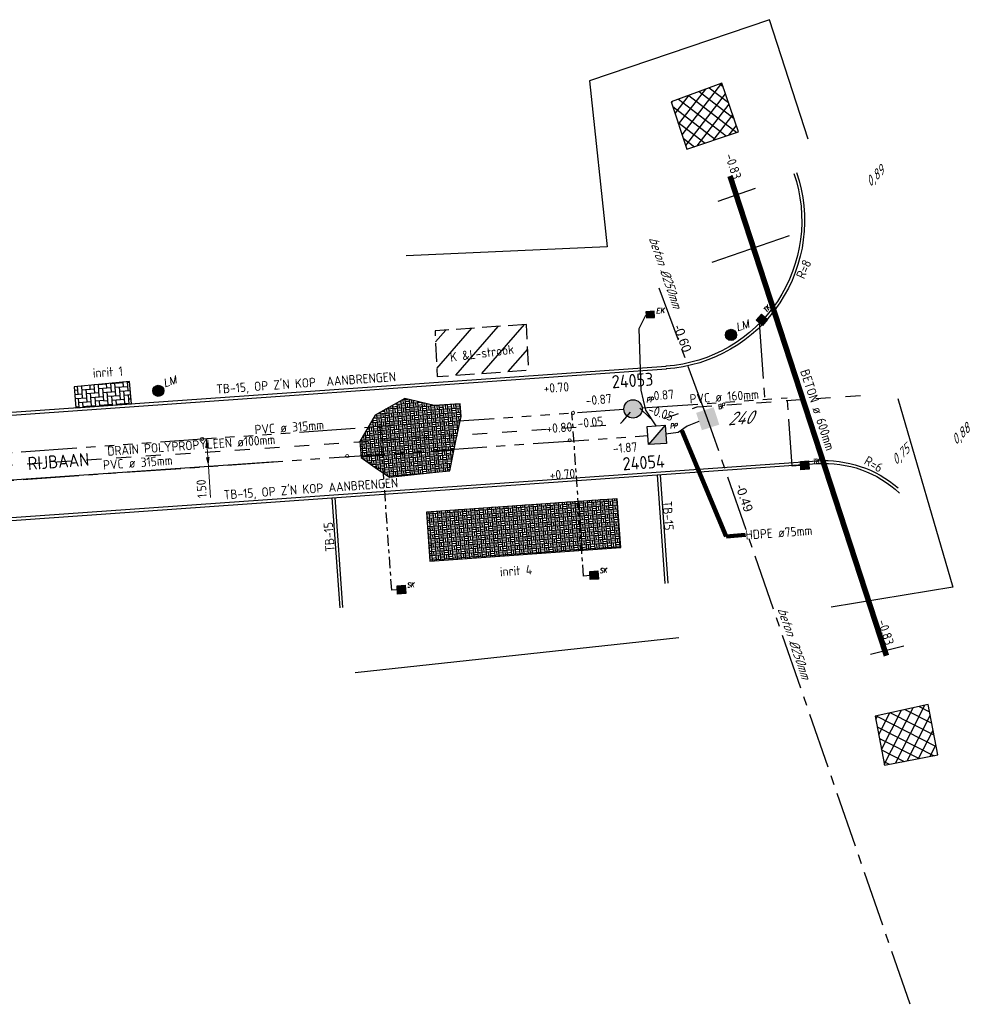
# Model space of a CAD drawing. Extents: x -410 to 7352, y -1401 to 655.
# Tile 21 of 185: x -68 to -17, y -265 to -212. Entities that reach past the tile are written whole.
import ezdxf
from ezdxf.enums import TextEntityAlignment as Align

# ---------------------------------------------------------------- set-up
doc = ezdxf.new("R2010")
doc.units = 0
doc.header["$MEASUREMENT"] = 0
for name, pattern in [('DGN Style 3', [1.4, 1, -0.4]), ('DRAIN streng', [1.6, 0.8, -0.8]), ('DRUKR streng', [4.5, 3, -0.5, 0.5, -0.5]), ('DUIKER streng', [7, 3, -1, 3]), ('DWA streng', [5.5, 3, -0.5, 0.5, -0.5, 0.5, -0.5]), ('GEMENGD streng', [4.5, 3, -0.5, 0.5, -0.5]), ('VRWA kolkafvoer', [1.2, 0.6, -0.2, 0.2, -0.2]), ('VRWA streng', [7.5, 3, -0.5, 0.5, -0.5, 0.5, -0.5, 0.5, -0.5, 0.5, -0.5])]:
    doc.linetypes.add(name, pattern=pattern)
for name, color, linetype in [('ALG werkgrens', 7, 'Continuous'), ('DWARS arcering ontgraven', 7, 'Continuous'), ('GRONDWERK aanbr insteek talud', 7, 'Continuous'), ('NUTS aanbr elektra laagspanning', 23, 'ls kabel'), ('NUTS aanbr MEUBILAIR', 1, 'Continuous'), ('NUTS aanbr tekst', 7, 'Continuous'), ('NUTS aanbr trace', 7, 'DGN Style 3'), ('RIO aanbr ALG inlaat', 7, 'Continuous'), ('RIO aanbr ALG kolken en draingoten', 7, 'Continuous'), ('RIO aanbr ALG maatvoering', 7, 'Continuous'), ('RIO aanbr DRAIN streng', 5, 'DRAIN streng'), ('RIO aanbr DRUKRIOOL putten', 116, 'Continuous'), ('RIO aanbr DRUKRIOOL streng', 116, 'DRUKR streng'), ('RIO aanbr DUIKER BOB', 7, 'Continuous'), ('RIO aanbr DUIKER streng', 7, 'DUIKER streng'), ('RIO aanbr DUIKER strenggegevens', 7, 'Continuous'), ('RIO aanbr DWA BOB en stroomrichting', 30, 'Continuous'), ('RIO aanbr DWA putnummer', 30, 'Continuous'), ('RIO aanbr DWA streng', 30, 'DWA streng'), ('RIO aanbr DWA strenggegevens', 30, 'Continuous'), ('RIO aanbr VRWA BOB en stroomrichting', 4, 'Continuous'), ('RIO aanbr VRWA kolkafvoer', 4, 'VRWA kolkafvoer'), ('RIO aanbr VRWA putnummer', 4, 'Continuous'), ('RIO aanbr VRWA putten en uitstroombakken', 4, 'Continuous'), ('RIO aanbr VRWA streng', 4, 'VRWA streng'), ('RIO aanbr VRWA strenggegevens', 4, 'Continuous'), ('RIO best DUIKER BOB', 7, 'Continuous'), ('RIO best GEMENGD putnummer', 7, 'Continuous'), ('RIO best GEMENGD putten', 253, 'Continuous'), ('RIO best GEMENGD streng', 253, 'GEMENGD streng'), ('RIO best GEMENGD strenggegevens', 7, 'Continuous'), ('VERH aanbr arcering', 252, 'Continuous'), ('VERH aanbr maatvoering', 7, 'Continuous'), ('VERH aanbr tekst hoogtemaat', 5, 'Continuous'), ('VERH aanbr tekst kantopsluiting', 5, 'Continuous'), ('VERH aanbr tekst overig', 7, 'Continuous'), ('VERH aanbr trottoirband', 2, 'Continuous'), ('VERH best tekst hoogtemaat', 7, 'Continuous'), ('WATERG aanbr beschoeiing', 2, 'Continuous')]:
    doc.layers.add(name, color=color, linetype=linetype)
doc.layers.add('ALG_viewport', color=7, linetype='Continuous', plot=False)
doc.layers.add('VERH aanbr arcering lijnen', color=3, linetype='Continuous', plot=False)
doc.styles.add('Ingemeten hoogte 2 mm (SCHUIN)', font='isocp.shx', dxfattribs={"oblique": 30, "height": 0.0025})
doc.styles.add('nuts tekst K+L trace bij arcering', font='isocp.shx', dxfattribs={"height": 0.0025})
doc.styles.add('rio bestaand BOB 2 mm (SCHUIN) ', font='txt.shx', dxfattribs={"oblique": 30, "height": 0.0025})
doc.styles.add('rio bestaand putnummer 3.5 mm (SCHUIN)', font='isocp.shx', dxfattribs={"oblique": 30, "height": 0.0035})
doc.styles.add('rio bestaand tekst strenggegevens 2 mm (SCHUIN) ', font='isocp.shx', dxfattribs={"oblique": 30, "height": 0.0025})
doc.styles.add('rio BOB 2 mm', font='isocp.shx', dxfattribs={"height": 0.0025})
doc.styles.add('rio putnummer 3.5 mm', font='isocp.shx', dxfattribs={"height": 0.0035})
doc.styles.add('rio tekst overig 2 mm', font='isocp.shx', dxfattribs={"height": 0.0025})
doc.styles.add('rio tekst strenggegevens 2 mm', font='isocp.shx', dxfattribs={"height": 0.0025})
doc.styles.add('Style-ENGINEERING', font='txt.shx')
doc.styles.add('Style-ENGINEERING I 0.20944', font='txt.shx', dxfattribs={"oblique": 12})
doc.styles.add('Style-INTL_ISO', font='isocp.shx')
doc.styles.add('verh best hoogtemaat 2 mm (SCHUIN)', font='isocp.shx', dxfattribs={"oblique": 30, "height": 0.0025})
doc.styles.add('verh hoogtemaat 2 mm', font='isocp.shx', dxfattribs={"height": 0.0025})
doc.styles.add('verh kantopsluiting 2 mm', font='isocp.shx', dxfattribs={"height": 0.0025})
doc.styles.add('verh tekst overig 3 mm', font='isocp.shx', dxfattribs={"height": 0.0035})
doc.linetypes.add('ls kabel', pattern='A,4,-0.5,["ls",Style-ENGINEERING,S=0.4,R=0,X=-0.166663,Y=-0.2],-0.5', length=5)
doc.dimstyles.new('maatvoering', dxfattribs={"dimscale": 200, "dimtxt": 0.0025, "dimasz": 0.0025, "dimexe": 0.00125, "dimexo": 0.00125, "dimgap": 0.001, "dimtad": 1, "dimjust": 1, "dimzin": 3, "dimdsep": 46, "dimtxsty": 'Style-INTL_ISO', "dimcen": 0.09, "dimse1": 1, "dimse2": 1, "dimclrd": 7, "dimclre": 7, "dimclrt": 256, "dimadec": 4, "dimazin": 3, "dimtfac": 1, "dimtmove": 1, "dimatfit": 3, "dimfxl": 1, "dimfrac": 2, "dimtzin": 3, "dimlwd": 0, "dimlwe": 0, "dimarcsym": 0})

# ---------------------------------------------------------------- blocks, each defined once
blk = doc.blocks.new('POLYESTERPUT_1')
at = {"layer": 'RIO aanbr VRWA putten en uitstroombakken'}
blk.add_hatch(color=256, dxfattribs=at).paths.add_polyline_path([(-0.493, 0.001, 1), (0.493, -0.001, 1)])
blk.add_circle((0, 0), 0.493, dxfattribs=at)
at = {"layer": 'RIO aanbr VRWA putten en uitstroombakken', "style": 'Style-ENGINEERING I 0.20944', "oblique": 12, "width": 0.88}
blk.add_text('PP', height=0.25, rotation=359.8963, dxfattribs=at).set_placement((0.737, 0.298))
blk = doc.blocks.new('*D130')
at = {"layer": 'Defpoints', "transparency": 16777216}
for p in [(73927.307, 444998.219), (73926.86, 444996.684), (73927.412, 444996.723), (73926.941, 444995.531)]:
    blk.add_point(p, dxfattribs=at)
at = {"layer": 'RIO aanbr ALG maatvoering', "color": 7, "linetype": 'Continuous', "lineweight": 0, "transparency": 16777216}
for p, q in [((73926.86, 444996.684), (73926.754, 444998.18)), ((73926.977, 444995.02), (73926.86, 444996.684))]:
    blk.add_line(p, q, dxfattribs=at)
at = {"layer": 'RIO aanbr ALG maatvoering', "lineweight": 0, "transparency": 16777216, "extrusion": (0, 0, -1)}
blk.add_solid([(-73926.69, 444997.674), (-73926.754, 444998.18), (-73926.889, 444997.688)], dxfattribs=at)
at = {"layer": 'RIO aanbr ALG maatvoering', "lineweight": 0, "transparency": 16777216}
blk.add_solid([(73926.924, 444997.19), (73926.86, 444996.684), (73926.725, 444997.176)], dxfattribs=at)
at = {"layer": 'RIO aanbr ALG maatvoering', "linetype": 'Continuous', "transparency": 16777216, "style": 'Style-INTL_ISO'}
blk.add_text('1.50', height=0.5, rotation=94.0282, dxfattribs=at).set_placement((73926.528, 444994.989), align=Align.MIDDLE_LEFT)
blk = doc.blocks.new('LICHTMAST AANBR')
at = {"layer": 'NUTS aanbr MEUBILAIR'}
blk.add_hatch(color=256, dxfattribs=at).paths.add_polyline_path([(-0.3, 0, 1), (0.3, 0, 1)])
blk.add_circle((0, 0), 0.3, dxfattribs=at)
at = {"layer": 'NUTS aanbr MEUBILAIR', "style": 'Style-ENGINEERING I 0.20944', "oblique": 12}
blk.add_text('LM', height=0.4125, rotation=359.8963, dxfattribs=at).set_placement((0.388, 0.081))
blk = doc.blocks.new('STRAATKOLK')
at = {"layer": 'RIO aanbr ALG kolken en draingoten'}
for p, q in [((-0.22, 0.22), (0.22, 0.219)), ((-0.22, -0.22), (-0.22, 0.22)), ((0.22, 0.219), (0.22, -0.219)), ((0.22, -0.219), (-0.22, -0.22))]:
    blk.add_line(p, q, dxfattribs=at)
at = {"layer": 'RIO aanbr ALG kolken en draingoten', "extrusion": (0, 0, -1)}
blk.add_solid([(0.22, 0.22), (0.22, -0.22), (-0.22, 0.219), (-0.22, -0.219)], dxfattribs=at)
at = {"layer": 'RIO aanbr ALG kolken en draingoten', "style": 'Style-ENGINEERING I 0.20944', "oblique": 12, "width": 0.88}
blk.add_text('SK', height=0.25, rotation=359.9556, dxfattribs=at).set_placement((0.32, 0.092))
blk = doc.blocks.new('BETONPUT VIERKANT_1')
at = {"layer": 'RIO best GEMENGD putten'}
blk.add_solid([(-0.488, -0.488), (0.497, -0.49), (-0.491, 0.496), (0.497, 0.496)], dxfattribs=at)
at = {"layer": 'RIO best GEMENGD putten', "style": 'Style-ENGINEERING I 0.20944', "oblique": 12, "width": 0.88}
blk.add_text('BP', height=0.25, rotation=359.8963, dxfattribs=at).set_placement((0.712, 0.294))
blk = doc.blocks.new('INLAAT')
at = {"color": 0, "linetype": 'ByBlock', "lineweight": -2}
blk.add_circle((0, 0), 0.0838, dxfattribs=at)
blk = doc.blocks.new('POMPPUT')
for p, q in [((-0.493, 0.495), (0.493, 0.491)), ((-0.493, -0.491), (-0.493, 0.495)), ((0.493, 0.491), (-0.493, -0.491)), ((0.493, 0.491), (0.491, -0.493)), ((0.491, -0.493), (-0.493, -0.491))]:
    blk.add_line(p, q)
at = {"extrusion": (0, 0, -1)}
blk.add_solid([(-0.493, 0.491), (0.493, -0.491), (-0.491, -0.493)], dxfattribs=at)
at = {"style": 'Style-ENGINEERING I 0.20944', "oblique": 12, "width": 0.88}
blk.add_text('PP', height=0.25, rotation=359.8963, dxfattribs=at).set_placement((0.738, 0.296))
blk = doc.blocks.new('ELEKTRA KAST AANBR')
at = {"layer": 'NUTS aanbr MEUBILAIR'}
for p, q in [((-0.199, -0.164), (-0.198, 0.166)), ((-0.176, -0.164), (-0.177, 0.165)), ((-0.155, -0.165), (-0.155, 0.166)), ((-0.132, -0.165), (-0.133, 0.166)), ((-0.11, -0.164), (-0.11, 0.165)), ((-0.089, -0.165), (-0.089, 0.165)), ((-0.067, -0.165), (-0.067, 0.166)), ((-0.044, -0.164), (-0.043, 0.166)), ((-0.023, -0.165), (-0.022, 0.167)), ((-0.001, -0.164), (0, 0.165)), ((0.022, -0.165), (0.022, 0.166)), ((0.043, -0.164), (0.044, 0.166)), ((0.065, -0.165), (0.065, 0.166)), ((0.088, -0.165), (0.087, 0.166)), ((0.11, -0.165), (0.109, 0.166)), ((0.131, -0.165), (0.131, 0.165)), ((0.153, -0.164), (0.155, 0.165)), ((0.176, -0.165), (0.176, 0.165)), ((0.198, -0.164), (0.198, 0.166))]:
    blk.add_line(p, q, dxfattribs=at)
at = {"layer": 'NUTS aanbr MEUBILAIR', "flags": 128}
blk.add_lwpolyline([(0.22, 0.164), (-0.22, 0.166), (-0.22, -0.165), (0.22, -0.165)], close=True, dxfattribs=at)
at = {"layer": 'NUTS aanbr MEUBILAIR', "style": 'Style-ENGINEERING I 0.20944', "oblique": 12}
blk.add_text('EK', height=0.275, rotation=359.8963, dxfattribs=at).set_placement((0.318, 0.04))
blk = doc.blocks.new('TROTTOIRKOLK')
at = {"layer": 'RIO aanbr ALG kolken en draingoten'}
for p, q in [((-0.22, 0.22), (0.219, 0.221)), ((-0.219, -0.22), (-0.22, 0.22)), ((0.219, 0.221), (0.219, -0.22)), ((0.219, -0.22), (-0.219, -0.22))]:
    blk.add_line(p, q, dxfattribs=at)
blk.add_solid([(-0.22, 0.22), (-0.219, -0.22), (0.219, 0.221), (0.219, -0.22)], dxfattribs=at)
at = {"layer": 'RIO aanbr ALG kolken en draingoten', "style": 'Style-ENGINEERING I 0.20944', "oblique": 12, "width": 0.88}
blk.add_text('TK', height=0.25, rotation=359.9556, dxfattribs=at).set_placement((0.457, 0.056))
blk = doc.blocks.new('A$C1E1F0ED6')
at = {"layer": 'DWARS arcering ontgraven'}
h = blk.add_hatch(dxfattribs=at)
h.set_pattern_fill('_USER', color=256, style=0)
h.set_pattern_definition([(142.386, (252.28426, 26.0681), (-0.30517, -0.39607), [])])
h.paths.add_polyline_path([(249.532, 28.03), (250.382, 25.482), (253.158, 26.421), (252.258, 29.043)])
h = blk.add_hatch(dxfattribs=at)
h.set_pattern_fill('_USER', color=256, style=0)
h.set_pattern_definition([(52.386, (252.26206, 26.0852), (-0.39607, 0.30517), [])])
h.paths.add_polyline_path([(249.532, 28.03), (250.382, 25.482), (253.158, 26.421), (252.258, 29.043)])
at = {"layer": 'NUTS aanbr trace'}
h = blk.add_hatch(dxfattribs=at)
h.set_pattern_fill('_USER', color=256, style=0)
h.set_pattern_definition([(49.0282, (343.1477, 41.6679), (-0.755033, 0.655687), [])])
h.paths.add_polyline_path([(241.752, 16.062), (236.828, 15.716), (236.948, 13.258), (241.872, 13.605)])
at = {"layer": 'RIO aanbr DUIKER BOB'}
h = blk.add_hatch(dxfattribs=at)
h.set_pattern_fill('_USER', color=256, style=0)
h.set_pattern_definition([(333.06, (262.68505, -7.27487), (0.226525, 0.44574), []), (243.06, (262.68505, -7.27487), (0.44574, -0.226525), [])])
h.paths.add_polyline_path([(260.508, -5.01), (261.001, -7.65), (263.88, -7.099), (263.348, -4.38)])
at = {"layer": 'VERH aanbr arcering'}
h = blk.add_hatch(dxfattribs=at)
h.set_pattern_fill('ELLEBOOG', color=256, style=0)
h.set_pattern_definition([(184.03, (222.0664, 12.8223), (-2.879, 2.504), [0.676, -2.02]), (94.03, (221.841, 12.8064), (-2.4997, -2.8827), [0.675, -2.025]), (184.03, (222.0032, 13.72), (-2.879, 2.504), [0.675, -2.021]), (184.03, (221.94, 14.6178), (-2.879, 2.504), [0.676, -2.02]), (184.03, (221.1686, 12.759), (-2.879, 2.504), [0.676, -2.02]), (184.03, (221.1054, 13.6569), (-2.879, 2.504), [0.676, -2.02]), (184.03, (221.0422, 14.5546), (-2.879, 2.504), [0.676, -2.02]), (184.03, (220.2708, 12.696), (-2.879, 2.504), [0.676, -2.02]), (184.03, (220.2066, 13.5936), (-2.879, 2.504), [0.675, -2.021]), (184.03, (220.1445, 14.4904), (-2.879, 2.504), [0.676, -2.02]), (94.03, (221.7777, 13.7042), (-2.4997, -2.8827), [0.675, -2.025]), (94.03, (221.7145, 14.602), (-2.4997, -2.8827), [0.675, -2.025]), (94.03, (220.9432, 12.7432), (-2.4997, -2.8827), [0.675, -2.025]), (94.03, (220.88, 13.64), (-2.4997, -2.8827), [0.676, -2.024]), (94.03, (220.8168, 14.5388), (-2.4997, -2.8827), [0.675, -2.025]), (94.03, (220.0454, 12.68), (-2.4997, -2.8827), [0.675, -2.025]), (94.03, (219.9832, 13.5778), (-2.4997, -2.8827), [0.675, -2.025]), (94.03, (219.919, 14.4756), (-2.4997, -2.8827), [0.675, -2.025]), (184.03, (221.8251, 13.0309), (-2.879, 2.504), [0.674, -2.022]), (184.03, (221.587, 13.2396), (-2.879, 2.504), [0.677, -2.019]), (184.03, (221.3447, 13.4481), (-2.879, 2.504), [0.674, -2.022]), (94.03, (221.6017, 13.015), (-2.4997, -2.8827), [0.675, -2.025]), (94.03, (221.3605, 13.2237), (-2.4997, -2.8827), [0.675, -2.025]), (94.03, (221.1202, 13.4323), (-2.4997, -2.8827), [0.675, -2.025]), (184.03, (221.762, 13.9286), (-2.879, 2.504), [0.674, -2.022]), (184.03, (221.6987, 14.8264), (-2.879, 2.504), [0.674, -2.022]), (184.03, (220.9274, 12.9677), (-2.879, 2.504), [0.674, -2.022]), (184.03, (220.8642, 13.8654), (-2.879, 2.504), [0.674, -2.022]), (184.03, (220.801, 14.7622), (-2.879, 2.504), [0.675, -2.021]), (184.03, (220.0296, 12.9044), (-2.879, 2.504), [0.67, -2.026]), (189.2294, (219.9663, 13.80322), (-26.7038, -4.586797), [0.67, -29.10865]), (184.03, (219.9042, 14.7), (-2.879, 2.504), [0.671, -2.025]), (184.03, (221.5227, 14.1374), (-2.879, 2.504), [0.676, -2.02]), (184.03, (221.4595, 15.035), (-2.879, 2.504), [0.677, -2.019]), (184.03, (220.688, 13.1764), (-2.879, 2.504), [0.676, -2.02]), (184.03, (220.625, 14.0741), (-2.879, 2.504), [0.676, -2.02]), (184.03, (220.5617, 14.972), (-2.879, 2.504), [0.676, -2.02]), (184.03, (219.7903, 13.1132), (-2.879, 2.504), [0.446, -2.25]), (184.03, (219.727, 14.011), (-2.879, 2.504), [0.446, -2.25]), (184.03, (219.664, 14.9087), (-2.879, 2.504), [0.446, -2.25]), (184.03, (221.2814, 14.346), (-2.879, 2.504), [0.674, -2.022]), (184.03, (221.2182, 15.2437), (-2.879, 2.504), [0.674, -2.022]), (184.03, (220.447, 13.385), (-2.879, 2.504), [0.674, -2.022]), (184.03, (220.3837, 14.2827), (-2.879, 2.504), [0.674, -2.022]), (184.03, (220.3205, 15.1805), (-2.879, 2.504), [0.674, -2.022]), (184.03, (219.549, 13.3217), (-2.879, 2.504), [0.22, -2.476]), (184.03, (219.486, 14.2195), (-2.879, 2.504), [0.22, -2.476]), (184.03, (219.4227, 15.1173), (-2.879, 2.504), [0.22, -2.476]), (94.03, (221.5385, 13.913), (-2.4997, -2.8827), [0.675, -2.025]), (94.03, (221.4752, 14.8117), (-2.4997, -2.8827), [0.673, -2.027]), (94.03, (220.704, 12.952), (-2.4997, -2.8827), [0.675, -2.025]), (94.03, (220.6407, 13.8497), (-2.4997, -2.8827), [0.675, -2.025]), (94.03, (220.5775, 14.7475), (-2.4997, -2.8827), [0.674, -2.026]), (94.03, (219.8061, 12.8887), (-2.4997, -2.8827), [0.675, -2.025]), (94.03, (219.743, 13.7865), (-2.4997, -2.8827), [0.675, -2.025]), (94.03, (219.6797, 14.6843), (-2.4997, -2.8827), [0.674, -2.026]), (94.03, (221.2972, 14.1215), (-2.4997, -2.8827), [0.675, -2.025]), (94.03, (221.234, 15.0193), (-2.4997, -2.8827), [0.449, -2.251]), (94.03, (220.4627, 13.1605), (-2.4997, -2.8827), [0.675, -2.025]), (94.03, (220.3995, 14.0583), (-2.4997, -2.8827), [0.675, -2.025]), (94.03, (220.3363, 14.956), (-2.4997, -2.8827), [0.449, -2.251]), (94.03, (219.565, 13.0973), (-2.4997, -2.8827), [0.675, -2.025]), (94.03, (219.5017, 13.995), (-2.4997, -2.8827), [0.675, -2.025]), (94.03, (219.4385, 14.8928), (-2.4997, -2.8827), [0.449, -2.251]), (94.03, (221.058, 14.3302), (-2.4997, -2.8827), [0.675, -2.025]), (94.03, (220.9948, 15.228), (-2.4997, -2.8827), [0.224, -2.476]), (94.03, (220.2235, 13.3682), (-2.4997, -2.8827), [0.676, -2.024]), (94.03, (220.1602, 14.267), (-2.4997, -2.8827), [0.675, -2.025]), (94.03, (220.097, 15.1648), (-2.4997, -2.8827), [0.225, -2.475]), (94.03, (221.1686, 12.759), (-2.4997, -2.8827), [0.45, -2.25]), (94.03, (221.392, 12.7748), (-2.4997, -2.8827), [0.225, -2.475]), (94.03, (220.4943, 12.7116), (-2.4997, -2.8827), [0.225, -2.475]), (94.03, (220.2708, 12.696), (-2.4997, -2.8827), [0.45, -2.25]), (94.03, (219.5965, 12.6484), (-2.4997, -2.8827), [0.225, -2.475]), (184.03, (222.0348, 13.2712), (-2.879, 2.504), [0.226, -2.47]), (184.03, (222.019, 13.4956), (-2.879, 2.504), [0.45, -2.246]), (184.03, (221.9716, 14.169), (-2.879, 2.504), [0.226, -2.47]), (184.03, (221.9558, 14.3934), (-2.879, 2.504), [0.449, -2.247]), (184.03, (221.9084, 15.0667), (-2.879, 2.504), [0.226, -2.47]), (184.027, (221.8926, 15.2912), (-2.879, 2.504), [0.45, -2.246]), (94.03, (222.0664, 12.8223), (-2.4997, -2.8827), [0.45, -2.25]), (94.03, (222.019, 13.4956), (-2.4997, -2.8827), [0.675, -2.025]), (94.03, (221.9558, 14.3934), (-2.4997, -2.8827), [0.675, -2.025]), (94.027, (221.8926, 15.2912), (-2.4997, -2.8827), [0.224, -2.476])])
h.paths.add_polyline_path([(217.424, 12.7), (217.513, 11.578), (220.504, 11.788), (220.398, 12.99)])
h = blk.add_hatch(dxfattribs=at)
h.set_pattern_fill('BLOKVR', color=256, style=0)
h.set_pattern_definition([(184.028, (234.9184, 6.1034), (-1.4415, 1.25183), [1.3485, -0.0015]), (94.028, (234.9184, 6.1034), (-1.25183, -1.4415), []), (184.028, (234.9026, 6.3278), (-1.4415, 1.25183), [1.3485, -0.0015]), (184.028, (234.8868, 6.5523), (-1.4415, 1.25183), [1.3485, -0.0015]), (184.028, (234.871, 6.7767), (-1.4415, 1.25183), [1.344, -0.006]), (184.028, (234.8552, 7.0012), (-1.4415, 1.25183), [1.3485, -0.0015]), (184.028, (234.8394, 7.2256), (-1.4415, 1.25183), [1.348, -0.002]), (94.028, (234.694, 6.0876), (-1.25183, -1.4415), [1.346, -0.004]), (94.028, (234.4695, 6.0718), (-1.25183, -1.4415), []), (94.028, (234.245, 6.056), (-1.25183, -1.4415), []), (94.028, (234.0206, 6.0402), (-1.25183, -1.4415), []), (94.028, (233.7962, 6.0244), (-1.25183, -1.4415), []), (94.028, (234.8062, 6.0955), (-1.25183, -1.4415), [0.225, -1.125]), (184.028, (234.6861, 6.1993), (-1.4415, 1.25183), [0.2255, -1.1245]), (94.028, (234.7745, 6.5444), (-1.25183, -1.4415), [0.225, -1.125]), (94.028, (234.7434, 6.9933), (-1.25183, -1.4415), [0.225, -1.125]), (94.028, (234.3573, 6.0639), (-1.25183, -1.4415), [0.225, -1.125]), (94.028, (234.3257, 6.5128), (-1.25183, -1.4415), [0.225, -1.125]), (94.028, (234.294, 6.9617), (-1.25183, -1.4415), [0.225, -1.125]), (94.028, (233.9084, 6.0323), (-1.25183, -1.4415), [0.225, -1.125]), (94.028, (233.8768, 6.4812), (-1.25183, -1.4415), [0.225, -1.125]), (94.028, (233.8452, 6.93), (-1.25183, -1.4415), [0.225, -1.125]), (189.2227, (234.65446, 6.6482), (-1.346665, -0.094835), [0.225, -14.68624]), (184.028, (234.6228, 7.0971), (-1.4415, 1.25183), [0.225, -1.125]), (184.028, (234.2372, 6.1677), (-1.4415, 1.25183), [0.2245, -1.1255]), (184.028, (234.2056, 6.6166), (-1.4415, 1.25183), [0.225, -1.125]), (184.028, (234.174, 7.0655), (-1.4415, 1.25183), [0.225, -1.125]), (184.028, (233.7883, 6.1356), (-1.4415, 1.25183), [0.225, -1.125]), (184.028, (233.7567, 6.585), (-1.4415, 1.25183), [0.225, -1.125]), (184.028, (233.7251, 7.0339), (-1.4415, 1.25183), [0.225, -1.125]), (94.028, (234.566, 6.3036), (-1.25183, -1.4415), [0.2255, -1.1245]), (184.028, (234.8947, 6.4396), (-1.4415, 1.25183), [0.225, -1.125]), (184.028, (234.8631, 6.8884), (-1.4415, 1.25183), [0.225, -1.125]), (184.028, (234.8315, 7.3373), (-1.4415, 1.25183), [0.225, -1.125]), (184.028, (234.4458, 6.408), (-1.4415, 1.25183), [0.225, -1.125]), (184.028, (234.4137, 6.8568), (-1.4415, 1.25183), [0.2245, -1.1255]), (184.028, (234.3826, 7.3052), (-1.4415, 1.25183), [0.225, -1.125]), (184.028, (233.997, 6.3763), (-1.4415, 1.25183), [0.225, -1.125]), (184.028, (233.9653, 6.8252), (-1.4415, 1.25183), [0.2255, -1.1245]), (184.028, (233.9337, 7.2741), (-1.4415, 1.25183), [0.225, -1.125]), (94.028, (234.5343, 6.753), (-1.25183, -1.4415), [0.2245, -1.1255]), (94.028, (234.5027, 7.2019), (-1.25183, -1.4415), [0.225, -1.125]), (94.028, (234.117, 6.2725), (-1.25183, -1.4415), [0.225, -1.125]), (94.028, (234.0854, 6.7214), (-1.25183, -1.4415), [0.225, -1.125]), (94.028, (234.0538, 7.1703), (-1.25183, -1.4415), [0.225, -1.125]), (94.028, (233.6681, 6.2409), (-1.25183, -1.4415), [0.225, -1.125]), (94.028, (233.6365, 6.6898), (-1.25183, -1.4415), [0.225, -1.125]), (94.028, (233.6049, 7.1387), (-1.25183, -1.4415), [0.225, -1.125])])
h.paths.add_polyline_path([(237.03, 8.124), (237.621, 8.187), (237.973, 9.888), (238.226, 11.111), (238.178, 11.794), (236.779, 11.696), (235.2, 12.07), (233.613, 11.182), (232.791, 9.766), (232.853, 8.897), (233.617, 8.369), (234.382, 7.84)])
h = blk.add_hatch(dxfattribs=at)
h.set_pattern_fill('BLOKVR', color=256, style=0)
h.set_pattern_definition([(184.028, (239.2434, 4.8919), (-1.4415, 1.25183), [1.3485, -0.0015]), (94.028, (239.2434, 4.8919), (-1.25183, -1.4415), []), (184.028, (239.2276, 5.1164), (-1.4415, 1.25183), [1.3485, -0.0015]), (184.028, (239.2118, 5.3408), (-1.4415, 1.25183), [1.3485, -0.0015]), (184.028, (239.196, 5.5653), (-1.4415, 1.25183), [1.344, -0.006]), (184.028, (239.1802, 5.7897), (-1.4415, 1.25183), [1.3485, -0.0015]), (184.028, (239.1644, 6.0141), (-1.4415, 1.25183), [1.348, -0.002]), (94.028, (239.019, 4.8761), (-1.25183, -1.4415), [1.346, -0.004]), (94.028, (238.7945, 4.8603), (-1.25183, -1.4415), []), (94.028, (238.5701, 4.8445), (-1.25183, -1.4415), []), (94.028, (238.3456, 4.8287), (-1.25183, -1.4415), []), (94.028, (238.1212, 4.8129), (-1.25183, -1.4415), []), (94.028, (239.1312, 4.884), (-1.25183, -1.4415), [0.225, -1.125]), (184.028, (239.0111, 4.9878), (-1.4415, 1.25183), [0.2255, -1.1245]), (94.028, (239.0996, 5.3329), (-1.25183, -1.4415), [0.225, -1.125]), (94.028, (239.0685, 5.7818), (-1.25183, -1.4415), [0.225, -1.125]), (94.028, (238.6823, 4.8524), (-1.25183, -1.4415), [0.225, -1.125]), (94.028, (238.6507, 5.3013), (-1.25183, -1.4415), [0.225, -1.125]), (94.028, (238.6191, 5.7502), (-1.25183, -1.4415), [0.225, -1.125]), (94.028, (238.2334, 4.8208), (-1.25183, -1.4415), [0.225, -1.125]), (94.028, (238.2018, 5.2697), (-1.25183, -1.4415), [0.225, -1.125]), (94.028, (238.1702, 5.7186), (-1.25183, -1.4415), [0.225, -1.125]), (189.2227, (238.97949, 5.43673), (-1.3466649, -0.094835), [0.225, -14.68624]), (184.028, (238.9479, 5.8856), (-1.4415, 1.25183), [0.225, -1.125]), (184.028, (238.5622, 4.9562), (-1.4415, 1.25183), [0.2245, -1.1255]), (184.028, (238.5306, 5.4051), (-1.4415, 1.25183), [0.225, -1.125]), (184.028, (238.499, 5.854), (-1.4415, 1.25183), [0.225, -1.125]), (184.028, (238.1134, 4.9241), (-1.4415, 1.25183), [0.225, -1.125]), (184.028, (238.0817, 5.3735), (-1.4415, 1.25183), [0.225, -1.125]), (184.028, (238.0501, 5.8224), (-1.4415, 1.25183), [0.225, -1.125]), (94.028, (238.891, 5.0922), (-1.25183, -1.4415), [0.2255, -1.1245]), (184.028, (239.2197, 5.2281), (-1.4415, 1.25183), [0.225, -1.125]), (184.028, (239.1881, 5.677), (-1.4415, 1.25183), [0.225, -1.125]), (184.028, (239.1565, 6.1259), (-1.4415, 1.25183), [0.225, -1.125]), (184.028, (238.7709, 5.1965), (-1.4415, 1.25183), [0.225, -1.125]), (184.028, (238.7387, 5.6453), (-1.4415, 1.25183), [0.2245, -1.1255]), (184.028, (238.7077, 6.0938), (-1.4415, 1.25183), [0.225, -1.125]), (184.028, (238.322, 5.1649), (-1.4415, 1.25183), [0.225, -1.125]), (184.028, (238.2904, 5.6138), (-1.4415, 1.25183), [0.2255, -1.1245]), (184.028, (238.2587, 6.0626), (-1.4415, 1.25183), [0.225, -1.125]), (94.028, (238.8593, 5.5415), (-1.25183, -1.4415), [0.2245, -1.1255]), (94.028, (238.8277, 5.9904), (-1.25183, -1.4415), [0.225, -1.125]), (94.028, (238.442, 5.061), (-1.25183, -1.4415), [0.225, -1.125]), (94.028, (238.4104, 5.51), (-1.25183, -1.4415), [0.225, -1.125]), (94.028, (238.3788, 5.9588), (-1.25183, -1.4415), [0.225, -1.125]), (94.028, (237.9932, 5.0294), (-1.25183, -1.4415), [0.225, -1.125]), (94.028, (237.9616, 5.4783), (-1.25183, -1.4415), [0.225, -1.125]), (94.028, (237.93, 5.9272), (-1.25183, -1.4415), [0.225, -1.125])])
h.paths.add_polyline_path([(246.634, 6.685), (236.371, 5.962), (236.556, 3.334), (246.819, 4.056)])
at = {"layer": 'ALG werkgrens', "ltscale": 0.2}
blk.add_line((232.535, -2.665), (249.936, -0.784), dxfattribs=at)
at = {"layer": 'ALG werkgrens', "ltscale": 0.2, "flags": 128}
for points in [[(256.893, 26.031), (254.817, 32.453), (245.145, 29.161), (246.085, 20.226), (235.268, 19.755)], [(261.731, 12.072), (264.687, 1.925), (258.131, 0.847)]]:
    blk.add_lwpolyline(points, dxfattribs=at)
at = {"layer": 'GRONDWERK aanbr insteek talud'}
blk.add_line((255.886, 20.827), (251.717, 19.389), dxfattribs=at)
at = {"layer": 'GRONDWERK aanbr insteek talud', "flags": 128}
for points in [[(253.158, 26.421), (252.258, 29.043), (249.532, 28.03), (250.382, 25.482)], [(263.88, -7.099), (263.348, -4.38), (260.508, -5.01), (261.001, -7.65)]]:
    blk.add_lwpolyline(points, close=True, dxfattribs=at)
at = {"layer": 'NUTS aanbr elektra laagspanning', "ltscale": 1.5, "flags": 128}
blk.add_lwpolyline([(248.725, 10.611), (248.165, 11.451), (247.919, 12.528), (247.812, 15.837), (248.174, 16.552)], dxfattribs=at)
at = {"layer": 'NUTS aanbr trace', "flags": 128}
blk.add_lwpolyline([(241.752, 16.062), (236.828, 15.716), (236.948, 13.258), (241.872, 13.605)], close=True, dxfattribs=at)
at = {"layer": 'RIO aanbr DRAIN streng'}
blk.add_line((250.928, 11.627), (259.728, 12.24), dxfattribs=at)
at = {"layer": 'RIO aanbr DRAIN streng', "flags": 128}
for points in [[(199.118, 8.127), (199.961, 7.572, 0.18664), (200.314, 7.495), (201.289, 7.648, -0.022265), (201.333, 7.653), (246.582, 10.671, 0.207044), (246.935, 10.853), (247.48, 11.516)], [(247.84, 11.561), (248.385, 11.027, 0.285897), (248.901, 10.913), (250.928, 11.627)]]:
    blk.add_lwpolyline(points, format="xyb", dxfattribs=at)
at = {"layer": 'RIO aanbr DRUKRIOOL streng', "flags": 128}
blk.add_lwpolyline([(251.028, 10.836), (250.397, 10.596), (249.913, 10.249), (249.252, 10.154)], dxfattribs=at)
at = {"layer": 'RIO aanbr DUIKER streng', "const_width": 0.3, "flags": 128}
blk.add_lwpolyline([(261.111, -1.761), (252.697, 24.041)], dxfattribs=at)
at = {"layer": 'RIO aanbr DWA BOB en stroomrichting', "linetype": 'Continuous'}
blk.add_line((228.276, 8.677), (198.215, 6.56), dxfattribs=at)
at = {"layer": 'RIO aanbr DWA streng'}
blk.add_line((198.215, 6.56), (248.27, 10.084), dxfattribs=at)
at = {"layer": 'RIO aanbr VRWA kolkafvoer'}
for p, q in [((244.814, 2.527), (244.196, 11.301)), ((234.499, 1.757), (233.879, 10.575)), ((245.167, 2.552), (244.814, 2.527)), ((234.8, 1.779), (234.499, 1.757))]:
    blk.add_line(p, q, dxfattribs=at)
at = {"layer": 'RIO aanbr VRWA streng'}
for p, q in [((254.27, 16.138), (254.557, 12.061)), ((247.97, 11.567), (255.778, 12.117)), ((199.61, 8.161), (246.987, 11.498))]:
    blk.add_line(p, q, dxfattribs=at)
at = {"layer": 'RIO aanbr VRWA streng', "flags": 128}
blk.add_lwpolyline([(256.496, 8.463), (256.037, 8.431), (255.778, 12.117)], dxfattribs=at)
at = {"layer": 'RIO best GEMENGD streng'}
for p, q in [((251.494, 10.985), (248.837, 18.164)), ((262.388, -20.512), (251.494, 10.985))]:
    blk.add_line(p, q, dxfattribs=at)
at = {"layer": 'VERH aanbr arcering lijnen', "flags": 128}
for points in [[(220.398, 12.99), (217.424, 12.7), (217.513, 11.578), (220.504, 11.788)], [(235.2, 12.07), (233.613, 11.182), (232.791, 9.766), (232.853, 8.897), (233.617, 8.369), (234.382, 7.84), (237.03, 8.124), (237.621, 8.187), (237.973, 9.888), (238.226, 11.111), (238.226, 11.111), (238.178, 11.794), (236.779, 11.696)], [(236.556, 3.334), (246.819, 4.056), (246.634, 6.685), (236.371, 5.962)]]:
    blk.add_lwpolyline(points, close=True, dxfattribs=at)
at = {"layer": 'VERH aanbr trottoirband'}
for p, q in [((150.032, 6.825), (249.264, 13.814)), ((150.043, 6.676), (249.274, 13.664)), ((149.859, 1.149), (257.382, 8.721)), ((149.869, 0.999), (257.392, 8.571)), ((248.783, 7.965), (249.194, 2.124)), ((248.933, 7.975), (249.344, 2.136)), ((231.285, 6.732), (231.701, 0.818)), ((231.434, 6.743), (231.851, 0.832))]:
    blk.add_line(p, q, dxfattribs=at)
at = {"layer": 'VERH aanbr trottoirband', "extrusion": (0, 0, -1)}
for centre, radius, start, end in [((-248.706, 21.644), 7.85, 161.1615, 266.0172), ((-248.706, 21.644), 8, 161.1615, 266.0172), ((-257.798, 2.735), 6, 86.0172, 130.9896), ((-257.798, 2.735), 5.85, 86.0172, 133.3117)]:
    blk.add_arc(centre, radius, start, end, dxfattribs=at)
at = {"layer": 'WATERG aanbr beschoeiing'}
for p, q in [((254.045, 23.365), (252.044, 22.675)), ((260.245, -1.679), (262.049, -1.221))]:
    blk.add_line(p, q, dxfattribs=at)
at = {"layer": 'NUTS aanbr MEUBILAIR'}
for name, p, rotation in [('ELEKTRA KAST AANBR', (248.404, 16.588), 4.027333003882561), ('LICHTMAST AANBR', (252.751, 15.497), 18.38466550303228), ('LICHTMAST AANBR', (221.943, 12.489), 18.38466550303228)]:
    blk.add_blockref(name, p, dxfattribs=dict(at, rotation=rotation))
at = {"layer": 'RIO aanbr ALG inlaat', "lineweight": 13}
for p in [(244.251, 11.305), (233.879, 10.575), (224.3, 9.9), (244.073, 9.821), (232.103, 8.978)]:
    blk.add_blockref('INLAAT', p, dxfattribs=at)
at = {"layer": 'RIO aanbr ALG kolken en draingoten'}
for name, p, rotation in [('TROTTOIRKOLK', (254.412, 16.305), 49.44988322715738), ('TROTTOIRKOLK', (256.715, 8.479), 4.028237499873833), ('STRAATKOLK', (245.385, 2.569), 4.028237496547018), ('STRAATKOLK', (235.019, 1.794), 4.028237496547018)]:
    blk.add_blockref(name, p, dxfattribs=dict(at, rotation=rotation))
at = {"layer": 'RIO aanbr DRUKRIOOL putten', "rotation": 4.168591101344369}
blk.add_blockref('POMPPUT', (248.761, 10.119), dxfattribs=at)
at = {"layer": 'RIO aanbr VRWA putten en uitstroombakken', "rotation": 4.028237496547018}
blk.add_blockref('POLYESTERPUT_1', (247.48, 11.516), dxfattribs=at)
at = {"layer": 'RIO best GEMENGD putten', "rotation": 18.00163969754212}
blk.add_blockref('BETONPUT VIERKANT_1', (251.495, 10.983), dxfattribs=at)
at = {"layer": 'NUTS aanbr tekst', "linetype": 'Continuous', "insert": (237.668, 14.043), "char_height": 0.5, "attachment_point": 7, "rotation": 7.3859, "line_spacing_factor": 0.84, "style": 'nuts tekst K+L trace bij arcering'}
blk.add_mtext('K &L-strook', dxfattribs=at)
at = {"layer": 'RIO aanbr DRAIN streng', "linetype": 'Continuous', "style": 'rio tekst strenggegevens 2 mm'}
blk.add_text('DRAIN POLYPROPYLEEN ø100mm', height=0.5, rotation=4.0282, dxfattribs=at).set_placement((219.22, 8.991))
at = {"layer": 'RIO aanbr DRAIN streng', "char_height": 0.5, "attachment_point": 7, "line_spacing_factor": 0.84, "style": 'rio BOB 2 mm'}
for insert, rotation in [((248.244, 11.28), 341.6719), ((244.525, 10.478), 5.7196)]:
    blk.add_mtext('\\W1.000000x;-0.05', dxfattribs=dict(at, insert=insert, rotation=rotation))
at = {"layer": 'RIO aanbr DUIKER BOB', "char_height": 0.5, "attachment_point": 7, "rotation": 288.0605, "line_spacing_factor": 0.84, "style": 'rio BOB 2 mm'}
for insert in [(252.416, 25.156), (260.626, 0.09)]:
    blk.add_mtext('-0.83', dxfattribs=dict(at, insert=insert))
at = {"layer": 'RIO aanbr DUIKER strenggegevens', "linetype": 'Continuous', "style": 'rio tekst strenggegevens 2 mm'}
for s, height, rotation, p in [('ø??', 0.0025, 288.0605, (255.102, 18.692)), ('ø??', 0.0025, 288.7254, (255.216, 18.732)), ('BETON ø 600mm', 0.5, 288.0605, (256.462, 13.55))]:
    blk.add_text(s, height=height, rotation=rotation, dxfattribs=at).set_placement(p)
at = {"layer": 'RIO aanbr DWA BOB en stroomrichting', "insert": (246.411, 9.134), "char_height": 0.5, "attachment_point": 7, "rotation": 4.0282, "line_spacing_factor": 0.84, "style": 'rio BOB 2 mm'}
blk.add_mtext('-1.87', dxfattribs=at)
at = {"layer": 'RIO aanbr DWA putnummer', "linetype": 'Continuous', "style": 'rio putnummer 3.5 mm'}
blk.add_text('24054', height=0.7, rotation=4.0282, dxfattribs=at).set_placement((246.946, 8.207))
at = {"layer": 'RIO aanbr DWA strenggegevens', "linetype": 'Continuous', "style": 'rio tekst strenggegevens 2 mm'}
blk.add_text('PVC ø 315mm', height=0.5, rotation=4.0282, dxfattribs=at).set_placement((218.992, 8.248))
at = {"layer": 'RIO aanbr VRWA BOB en stroomrichting', "style": 'rio BOB 2 mm'}
for p in [(244.957, 11.707), (248.307, 11.943)]:
    blk.add_text('-0.87', height=0.5, rotation=4.9573, dxfattribs=at).set_placement(p)
at = {"layer": 'RIO aanbr VRWA putnummer', "linetype": 'Continuous', "style": 'rio putnummer 3.5 mm'}
blk.add_text('24053', height=0.7, rotation=4.0282, dxfattribs=at).set_placement((246.364, 12.619))
at = {"layer": 'RIO aanbr VRWA strenggegevens', "linetype": 'Continuous', "char_height": 0.5, "attachment_point": 7, "rotation": 4.0282, "line_spacing_factor": 0.84, "style": 'rio tekst strenggegevens 2 mm'}
for s, insert in [('PVC ø 160mm', (250.542, 11.798)), ('PVC ø 315mm', (227.14, 10.15))]:
    blk.add_mtext(s, dxfattribs=dict(at, insert=insert))
at = {"layer": 'RIO best DUIKER BOB', "char_height": 0.5, "attachment_point": 7, "line_spacing_factor": 0.84, "style": 'rio bestaand BOB 2 mm (SCHUIN) '}
for s, insert, rotation in [('\\FINTL_ISO.shx;\\Q0.000000;-\\FINTL_ISO.shx;\\Q0.523599;0.60', (249.637, 15.939), 290.3045), ('\\FINTL_ISO.shx;\\Q0.000000;\\W1.000000x;-\\FINTL_ISO.shx;\\Q0.523599;0.49', (252.974, 7.363), 289.0796)]:
    blk.add_mtext(s, dxfattribs=dict(at, insert=insert, rotation=rotation))
at = {"layer": 'RIO best GEMENGD putnummer', "linetype": 'Continuous', "style": 'rio bestaand putnummer 3.5 mm (SCHUIN)', "oblique": 30}
blk.add_text('240', height=0.7, rotation=4.0282, dxfattribs=at).set_placement((252.583, 10.63))
at = {"layer": 'RIO best GEMENGD strenggegevens', "linetype": 'Continuous', "style": 'rio bestaand tekst strenggegevens 2 mm (SCHUIN) ', "oblique": 30}
for p in [(248.97, 18.81), (255.899, -1.139)]:
    blk.add_text('beton Ø250mm', height=0.5, rotation=289.0796, dxfattribs=at).set_placement(p, align=Align.CENTER)
at = {"layer": 'VERH aanbr maatvoering', "insert": (253.531, 4.733), "char_height": 0.5, "attachment_point": 4, "rotation": 4.0282, "line_spacing_factor": 0.84, "style": 'rio tekst overig 2 mm'}
blk.add_mtext('HDPE ø75mm', dxfattribs=at)
at = {"layer": 'VERH aanbr tekst hoogtemaat', "char_height": 0.5, "attachment_point": 7, "rotation": 4.0282, "line_spacing_factor": 0.722892, "style": 'verh hoogtemaat 2 mm'}
for s, insert in [('+0.70', (242.687, 12.367)), ('+0.80', (242.839, 10.207)), ('+0.70', (243.016, 7.698))]:
    blk.add_mtext(s, dxfattribs=dict(at, insert=insert))
at = {"layer": 'VERH aanbr tekst kantopsluiting', "lineweight": 13, "style": 'verh kantopsluiting 2 mm'}
for s, rotation, p in [('R=8', 65.895, (256.683, 18.469)), ('inrit 1', 4.0282, (218.437, 13.194)), ("TB-15, OP Z'N KOP  AANBRENGEN", 4.0282, (225.084, 12.329)), ('R=6', 330.0185, (259.864, 8.579)), ("TB-15, OP Z'N KOP AANBRENGEN", 4.0282, (225.484, 6.642)), ('TB-15', 274.0282, (249.061, 6.554)), ('TB-15', 94.0282, (231.437, 3.851)), ('inrit 4', 4.0282, (240.335, 2.504))]:
    blk.add_text(s, height=0.5, rotation=rotation, dxfattribs=at).set_placement(p)
at = {"layer": 'VERH aanbr tekst overig', "style": 'verh tekst overig 3 mm'}
blk.add_text('RIJBAAN', height=0.7, rotation=4.0282, dxfattribs=at).set_placement((214.943, 8.225))
at = {"layer": 'VERH best tekst hoogtemaat', "oblique": 30}
for s, style, p in [('0,89', 'verh best hoogtemaat 2 mm (SCHUIN)', (260.245, 23.434)), ('0,88', 'Ingemeten hoogte 2 mm (SCHUIN)', (264.849, 9.553)), ('0,75', 'verh best hoogtemaat 2 mm (SCHUIN)', (261.627, 8.474))]:
    blk.add_text(s, height=0.5, rotation=45, dxfattribs=dict(at, style=style)).set_placement(p)
at = {"layer": 'RIO aanbr ALG maatvoering', "color": 7, "linetype": 'Continuous', "lineweight": 0}
dim = blk.add_linear_dim(base=(224.638, 8.42), p1=(225.085, 9.955), p2=(225.19, 8.459), angle=274.0282, dimstyle='maatvoering', dxfattribs=at)
dim.commit()
dim.dimension.update_dxf_attribs({"geometry": '*D130', "text_midpoint": (224.719, 7.268), "dimtype": 128, "insert": (-73702.222, -444988.264)})
at = {"layer": 'VERH aanbr maatvoering', "color": 7, "linetype": 'Continuous', "lineweight": 0}
blk.add_leader([(250.113, 10.362), (252.487, 4.659), (253.531, 4.733)], dimstyle='maatvoering', override={"dimasz": 0.001, "dimgap": 0, "dimtad": 0, "dimclrd": 0, "dimlwd": 65534}, dxfattribs=at)

msp = doc.modelspace()

# ---------------------------------------------------------------- block references
at = {"layer": 'ALG_viewport'}
msp.add_blockref('A$C1E1F0ED6', (-282.391, -244.117), dxfattribs=at)

doc.saveas('drawing.dxf')
